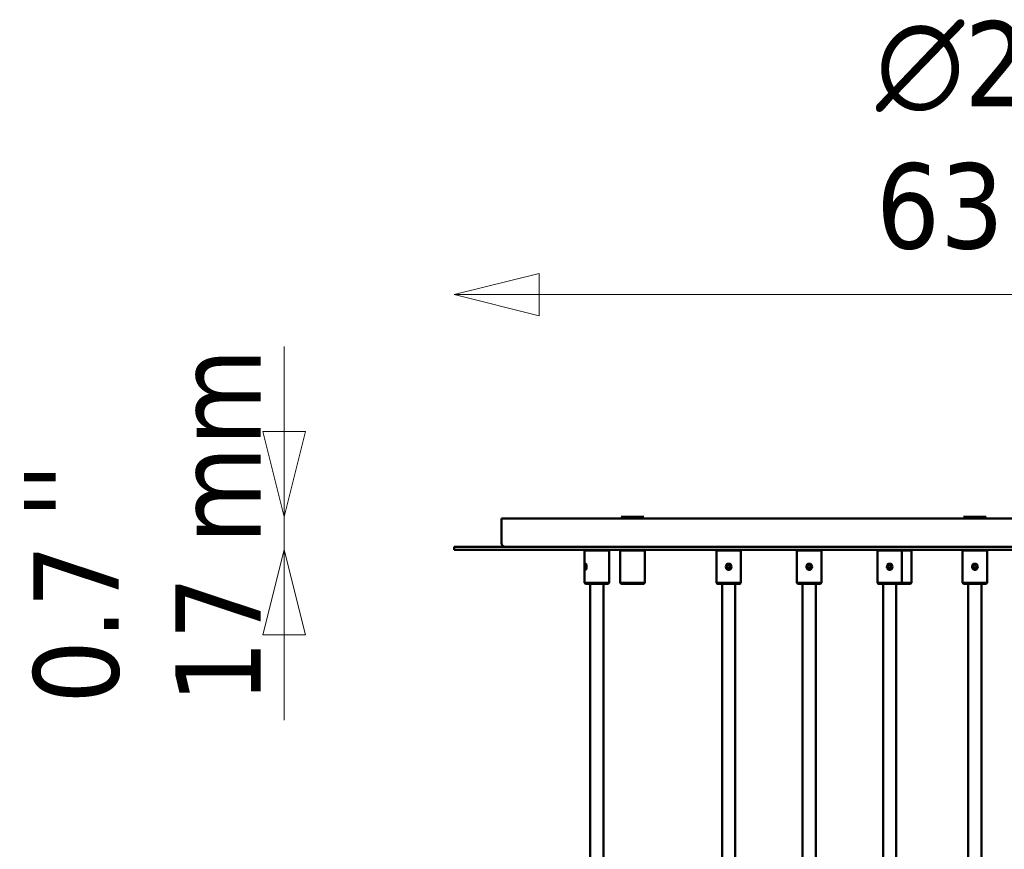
# Model space of a CAD drawing. Header units: millimetres. Extents: x 849 to 4035, y 828 to 3843.
# Tile 48 of 105: x 1734 to 2254, y 2133 to 2572. Entities that reach past the tile are written whole.
import ezdxf

# ---------------------------------------------------------------- set-up
doc = ezdxf.new("R2010")
doc.units = ezdxf.units.MM
doc.header["$LTSCALE"] = 15
for name, color, linetype, lineweight in [('Symbol (ISO)', 7, 'Continuous', 50), ('Widoczne (ISO)', 7, 'Continuous', 50), ('Wymiar (ISO)', 7, 'Continuous', 18)]:
    doc.layers.add(name, color=color, linetype=linetype, lineweight=lineweight)
doc.styles.add('Tekst notatki (ISO)', font='tahoma.ttf')
doc.dimstyles.new('Domyślne (ISO)', dxfattribs={"dimscale": 15, "dimtxt": 3, "dimasz": 3, "dimexe": 3.175, "dimexo": 0, "dimgap": 0.762, "dimtad": 1, "dimdec": 1, "dimlfac": 0.03937, "dimrnd": 1e-08, "dimzin": 0, "dimdsep": 46, "dimtxsty": 'Tekst notatki (ISO)', "dimblk": 'Filled-1', "dimcen": 0.09, "dimdle": 10, "dimse1": 1, "dimse2": 1, "dimclrd": 256, "dimclre": 256, "dimclrt": 256, "dimadec": 0, "dimazin": 0, "dimtfac": 0.666667, "dimtmove": 0, "dimatfit": 3, "dimfxl": 1, "dimtolj": 1, "dimlwd": 15, "dimlwe": 15, "dimarcsym": 0})

# ---------------------------------------------------------------- blocks, each defined once
blk = doc.blocks.new('Filled-1')
at = {"color": 0}
for p, q in [((0, 0), (-1, 0.25)), ((-1, 0.25), (-1, -0.25)), ((-1, 0), (0, 0)), ((-1, -0.25), (0, 0))]:
    blk.add_line(p, q, dxfattribs=at)
at = {"color": 0, "flags": 128}
blk.add_lwpolyline([(-1, -0.25), (0, 0), (-1, 0.25), (-1, -0.25)], dxfattribs=at)
at = {"color": 0}
blk.add_solid([(-1, -0.25), (0, 0), (-1, 0.25), (-1, -0.25)], dxfattribs=at)
blk = doc.blocks.new('*D4')
at = {"layer": 'Defpoints', "color": 0, "transparency": 16777216}
for p in [(1963.48, 2426.32), (1963.48, 2291.6), (2593.48, 2291.6)]:
    blk.add_point(p, dxfattribs=at)
at = {"layer": 'Wymiar (ISO)', "lineweight": 15, "transparency": 16777216}
blk.add_line((2548.48, 2426.32), (2008.48, 2426.32), dxfattribs=at)
at = {"layer": 'Wymiar (ISO)', "lineweight": 15, "transparency": 16777216, "xscale": 45, "yscale": 45, "zscale": 45, "rotation": 180}
blk.add_blockref('Filled-1', (1963.48, 2426.32), dxfattribs=at)
at = {"layer": 'Wymiar (ISO)', "lineweight": 15, "transparency": 16777216, "xscale": 45, "yscale": 45, "zscale": 45}
blk.add_blockref('Filled-1', (2593.48, 2426.32), dxfattribs=at)
at = {"layer": 'Wymiar (ISO)', "lineweight": 18, "transparency": 16777216, "insert": (2186.26, 2570.74), "char_height": 45, "attachment_point": 1, "style": 'Tekst notatki (ISO)'}
blk.add_mtext('\\A1;{\\fAIGDT|b0|i0;\\ln}\\fTahoma|b0|i0;24.8\\P63 mm', dxfattribs=at)
blk = doc.blocks.new('*D5')
at = {"layer": 'Defpoints', "color": 0, "transparency": 16777216}
for p in [(1873.86, 2308.97), (2051.65, 2308.97), (1963.48, 2291.6)]:
    blk.add_point(p, dxfattribs=at)
at = {"layer": 'Wymiar (ISO)', "lineweight": 15, "transparency": 16777216}
for p, q in [((1873.86, 2353.97), (1873.86, 2398.97)), ((1873.86, 2291.6), (1873.86, 2308.97)), ((1873.86, 2246.6), (1873.86, 2201.6))]:
    blk.add_line(p, q, dxfattribs=at)
at = {"layer": 'Wymiar (ISO)', "lineweight": 15, "transparency": 16777216, "xscale": 45, "yscale": 45, "zscale": 45}
for p, rotation in [((1873.86, 2308.97), 270), ((1873.86, 2291.6), 90)]:
    blk.add_blockref('Filled-1', p, dxfattribs=dict(at, rotation=rotation))
at = {"layer": 'Wymiar (ISO)', "lineweight": 18, "transparency": 16777216, "insert": (1741.35, 2210.19), "char_height": 45, "attachment_point": 1, "rotation": 90, "style": 'Tekst notatki (ISO)'}
blk.add_mtext('\\A1;0.7\\P17 mm', dxfattribs=at)

msp = doc.modelspace()

# ---------------------------------------------------------------- linework, layer by layer
at = {"layer": 'Widoczne (ISO)'}
for p, q in [((2568.48, 2308.1), (1988.48, 2308.1)), ((1988.48, 2295.1), (1988.48, 2308.1)), ((2063.65, 2308.97), (2051.65, 2308.97)), ((2053.15, 2308.1), (2051.65, 2308.97)), ((2062.15, 2308.1), (2063.65, 2308.97)), ((2244.48, 2308.97), (2232.48, 2308.97)), ((2233.98, 2308.1), (2232.48, 2308.97)), ((2242.98, 2308.1), (2244.48, 2308.97)), ((2593.48, 2293.1), (1963.48, 2293.1)), ((1963.48, 2293.1), (1963.48, 2291.6)), ((1963.48, 2291.6), (2593.48, 2291.6)), ((2032.86, 2291.6), (2032.36, 2291.1)), ((2045.36, 2291.1), (2032.36, 2291.1)), ((2032.36, 2283.37), (2032.36, 2291.1)), ((2044.86, 2291.6), (2045.36, 2291.1)), ((2045.36, 2274.1), (2045.36, 2291.1)), ((2051.65, 2291.6), (2051.15, 2291.1)), ((2064.15, 2291.1), (2051.15, 2291.1)), ((2051.15, 2274.1), (2051.15, 2291.1)), ((2063.65, 2291.6), (2064.15, 2291.1)), ((2064.15, 2274.1), (2064.15, 2291.1)), ((2102.48, 2291.6), (2101.98, 2291.1)), ((2114.98, 2291.1), (2101.98, 2291.1)), ((2101.98, 2274.1), (2101.98, 2291.1)), ((2114.48, 2291.6), (2114.98, 2291.1)), ((2114.98, 2274.1), (2114.98, 2291.1)), ((2144.98, 2291.6), (2144.48, 2291.1)), ((2157.48, 2291.1), (2144.48, 2291.1)), ((2144.48, 2274.1), (2144.48, 2291.1)), ((2156.98, 2291.6), (2157.48, 2291.1)), ((2157.48, 2274.1), (2157.48, 2291.1)), ((2187.48, 2291.6), (2186.98, 2291.1)), ((2199.98, 2291.1), (2186.98, 2291.1)), ((2186.98, 2274.1), (2186.98, 2291.1)), ((2199.48, 2291.6), (2199.98, 2291.1)), ((2199.98, 2274.1), (2199.98, 2291.1)), ((2204.98, 2291.1), (2199.98, 2291.1)), ((2204.48, 2291.6), (2204.98, 2291.1)), ((2204.98, 2274.1), (2204.98, 2291.1)), ((2232.48, 2291.6), (2231.98, 2291.1)), ((2244.98, 2291.1), (2231.98, 2291.1)), ((2231.98, 2274.1), (2231.98, 2291.1)), ((2244.48, 2291.6), (2244.98, 2291.1)), ((2244.98, 2274.1), (2244.98, 2291.1)), ((2032.52, 2282.6), (2032.69, 2283.35)), ((2032.52, 2282.6), (2033.18, 2282.6)), ((2032.69, 2281.85), (2032.52, 2282.6)), ((2032.62, 2283.97), (2032.71, 2284.08)), ((2032.69, 2283.35), (2033.02, 2283.35)), ((2033.02, 2283.35), (2033.18, 2282.6)), ((2033.18, 2282.6), (2033.02, 2281.85)), ((2107.62, 2282.6), (2108.05, 2283.35)), ((2108.05, 2281.85), (2107.62, 2282.6)), ((2108.05, 2283.35), (2108.92, 2283.35)), ((2108.92, 2283.35), (2109.35, 2282.6)), ((2109.35, 2282.6), (2108.92, 2281.85)), ((2150.12, 2282.6), (2150.55, 2283.35)), ((2150.55, 2281.85), (2150.12, 2282.6)), ((2150.55, 2283.35), (2151.42, 2283.35)), ((2151.42, 2283.35), (2151.85, 2282.6)), ((2151.85, 2282.6), (2151.42, 2281.85)), ((2192.62, 2282.6), (2193.05, 2283.35)), ((2193.05, 2281.85), (2192.62, 2282.6)), ((2193.05, 2283.35), (2193.92, 2283.35)), ((2193.92, 2283.35), (2194.35, 2282.6)), ((2194.35, 2282.6), (2193.92, 2281.85)), ((2237.62, 2282.6), (2238.05, 2283.35)), ((2238.05, 2281.85), (2237.62, 2282.6)), ((2238.05, 2283.35), (2238.92, 2283.35)), ((2238.92, 2283.35), (2239.35, 2282.6)), ((2239.35, 2282.6), (2238.92, 2281.85)), ((2032.36, 2274.1), (2032.36, 2281.83)), ((2032.62, 2281.24), (2032.71, 2281.12)), ((2033.02, 2281.85), (2032.69, 2281.85)), ((2108.92, 2281.85), (2108.05, 2281.85)), ((2151.42, 2281.85), (2150.55, 2281.85)), ((2193.92, 2281.85), (2193.05, 2281.85)), ((2238.92, 2281.85), (2238.05, 2281.85)), ((2032.36, 2274.1), (2045.36, 2274.1)), ((2032.86, 2273.6), (2032.36, 2274.1)), ((2044.86, 2273.6), (2032.86, 2273.6)), ((2035.36, 2273.6), (2035.36, 1773.6)), ((2042.36, 2273.6), (2042.36, 1773.6)), ((2044.86, 2273.6), (2045.36, 2274.1)), ((2051.15, 2274.1), (2064.15, 2274.1)), ((2051.65, 2273.6), (2051.15, 2274.1)), ((2063.65, 2273.6), (2051.65, 2273.6)), ((2063.65, 2273.6), (2064.15, 2274.1)), ((2101.98, 2274.1), (2114.98, 2274.1)), ((2102.48, 2273.6), (2101.98, 2274.1)), ((2114.48, 2273.6), (2102.48, 2273.6)), ((2104.98, 2273.6), (2104.98, 1734.19)), ((2111.98, 2273.6), (2111.98, 1741.33)), ((2114.48, 2273.6), (2114.98, 2274.1)), ((2144.48, 2274.1), (2157.48, 2274.1)), ((2144.98, 2273.6), (2144.48, 2274.1)), ((2156.98, 2273.6), (2144.98, 2273.6)), ((2147.48, 2273.6), (2147.48, 1773.6)), ((2154.48, 2273.6), (2154.48, 1773.6)), ((2156.98, 2273.6), (2157.48, 2274.1)), ((2186.98, 2274.1), (2199.98, 2274.1)), ((2187.48, 2273.6), (2186.98, 2274.1)), ((2199.48, 2273.6), (2187.48, 2273.6)), ((2189.98, 2273.6), (2189.98, 1741.33)), ((2196.98, 2273.6), (2196.98, 1734.19)), ((2199.48, 2273.6), (2199.98, 2274.1)), ((2204.48, 2273.6), (2199.48, 2273.6)), ((2199.98, 2274.1), (2204.98, 2274.1)), ((2204.48, 2273.6), (2204.98, 2274.1)), ((2231.98, 2274.1), (2244.98, 2274.1)), ((2232.48, 2273.6), (2231.98, 2274.1)), ((2244.48, 2273.6), (2232.48, 2273.6)), ((2234.98, 2273.6), (2234.98, 1589.05)), ((2241.98, 2273.6), (2241.98, 1580.96)), ((2244.48, 2273.6), (2244.98, 2274.1))]:
    msp.add_line(p, q, dxfattribs=at)
for centre in [(2108.48, 2282.6), (2150.98, 2282.6), (2193.48, 2282.6), (2238.48, 2282.6)]:
    msp.add_circle(centre, 1.5, dxfattribs=at)
msp.add_arc((1990.48, 2295.1), 2, 180, 270, dxfattribs=at)
msp.add_ellipse((2032.85, 2282.6), major_axis=(0, 1.5), ratio=0.381217, dxfattribs=at)
for points, knots in [([(2032.53, 2283.85), (2032.56, 2283.95), (2032.6, 2284.04), (2032.7, 2284.18), (2032.77, 2284.22), (2032.85, 2284.22)], [0.6281474, 0.6281474, 0.6281474, 0.6281474, 0.6747524, 0.6747524, 0.7360889, 0.7360889, 0.7360889, 0.7360889]), ([(2032.85, 2284.22), (2032.93, 2284.22), (2033.02, 2284.18), (2033.21, 2284.02), (2033.3, 2283.89), (2033.4, 2283.71), (2033.42, 2283.68), (2033.44, 2283.64)], [0.7360889, 0.7360889, 0.7360889, 0.7360889, 0.7974254, 0.7974254, 0.8587619, 0.8587619, 0.8738283, 0.8738283, 0.8738283, 0.8738283]), ([(2107.23, 2283.64), (2107.27, 2283.68), (2107.3, 2283.71), (2107.48, 2283.89), (2107.66, 2284.02), (2108.06, 2284.18), (2108.28, 2284.22), (2108.48, 2284.22)], [0.5983496, 0.5983496, 0.5983496, 0.5983496, 0.6134159, 0.6134159, 0.6747524, 0.6747524, 0.7360889, 0.7360889, 0.7360889, 0.7360889]), ([(2108.48, 2284.22), (2108.69, 2284.22), (2108.9, 2284.18), (2109.3, 2284.02), (2109.49, 2283.89), (2109.66, 2283.71), (2109.7, 2283.68), (2109.73, 2283.64)], [0.7360889, 0.7360889, 0.7360889, 0.7360889, 0.7974254, 0.7974254, 0.8587619, 0.8587619, 0.8738283, 0.8738283, 0.8738283, 0.8738283]), ([(2149.73, 2283.64), (2149.77, 2283.68), (2149.8, 2283.71), (2149.98, 2283.89), (2150.16, 2284.02), (2150.56, 2284.18), (2150.78, 2284.22), (2150.98, 2284.22)], [0.5983496, 0.5983496, 0.5983496, 0.5983496, 0.6134159, 0.6134159, 0.6747524, 0.6747524, 0.7360889, 0.7360889, 0.7360889, 0.7360889]), ([(2150.98, 2284.22), (2151.19, 2284.22), (2151.4, 2284.18), (2151.8, 2284.02), (2151.99, 2283.89), (2152.16, 2283.71), (2152.2, 2283.68), (2152.23, 2283.64)], [0.7360889, 0.7360889, 0.7360889, 0.7360889, 0.7974254, 0.7974254, 0.8587619, 0.8587619, 0.8738283, 0.8738283, 0.8738283, 0.8738283]), ([(2192.23, 2283.64), (2192.27, 2283.68), (2192.3, 2283.71), (2192.48, 2283.89), (2192.66, 2284.02), (2193.06, 2284.18), (2193.28, 2284.22), (2193.48, 2284.22)], [0.5983496, 0.5983496, 0.5983496, 0.5983496, 0.6134159, 0.6134159, 0.6747524, 0.6747524, 0.7360889, 0.7360889, 0.7360889, 0.7360889]), ([(2193.48, 2284.22), (2193.69, 2284.22), (2193.9, 2284.18), (2194.3, 2284.02), (2194.49, 2283.89), (2194.66, 2283.71), (2194.7, 2283.68), (2194.73, 2283.64)], [0.7360889, 0.7360889, 0.7360889, 0.7360889, 0.7974254, 0.7974254, 0.8587619, 0.8587619, 0.8738283, 0.8738283, 0.8738283, 0.8738283]), ([(2237.23, 2283.64), (2237.27, 2283.68), (2237.3, 2283.71), (2237.48, 2283.89), (2237.66, 2284.02), (2238.06, 2284.18), (2238.28, 2284.22), (2238.48, 2284.22)], [0.5983496, 0.5983496, 0.5983496, 0.5983496, 0.6134159, 0.6134159, 0.6747524, 0.6747524, 0.7360889, 0.7360889, 0.7360889, 0.7360889]), ([(2238.48, 2284.22), (2238.69, 2284.22), (2238.9, 2284.18), (2239.3, 2284.02), (2239.49, 2283.89), (2239.66, 2283.71), (2239.7, 2283.68), (2239.73, 2283.64)], [0.7360889, 0.7360889, 0.7360889, 0.7360889, 0.7974254, 0.7974254, 0.8587619, 0.8587619, 0.8738283, 0.8738283, 0.8738283, 0.8738283]), ([(2032.85, 2280.98), (2032.77, 2280.98), (2032.7, 2281.02), (2032.6, 2281.17), (2032.56, 2281.25), (2032.53, 2281.36)], [0.245363, 0.245363, 0.245363, 0.245363, 0.3066995, 0.3066995, 0.3533045, 0.3533045, 0.3533045, 0.3533045]), ([(2033.44, 2281.57), (2033.42, 2281.53), (2033.4, 2281.49), (2033.3, 2281.31), (2033.21, 2281.19), (2033.02, 2281.02), (2032.93, 2280.98), (2032.85, 2280.98)], [1.0890755, 1.0890755, 1.0890755, 1.0890755, 1.1041419, 1.1041419, 1.1654784, 1.1654784, 1.2268149, 1.2268149, 1.2268149, 1.2268149]), ([(2108.48, 2280.98), (2108.28, 2280.98), (2108.06, 2281.02), (2107.66, 2281.19), (2107.48, 2281.31), (2107.3, 2281.49), (2107.27, 2281.53), (2107.23, 2281.57)], [0.245363, 0.245363, 0.245363, 0.245363, 0.3066995, 0.3066995, 0.368036, 0.368036, 0.3831023, 0.3831023, 0.3831023, 0.3831023]), ([(2109.73, 2281.57), (2109.7, 2281.53), (2109.66, 2281.49), (2109.49, 2281.31), (2109.3, 2281.19), (2108.9, 2281.02), (2108.69, 2280.98), (2108.48, 2280.98)], [1.0890755, 1.0890755, 1.0890755, 1.0890755, 1.1041419, 1.1041419, 1.1654784, 1.1654784, 1.2268149, 1.2268149, 1.2268149, 1.2268149]), ([(2150.98, 2280.98), (2150.78, 2280.98), (2150.56, 2281.02), (2150.16, 2281.19), (2149.98, 2281.31), (2149.8, 2281.49), (2149.77, 2281.53), (2149.73, 2281.57)], [0.245363, 0.245363, 0.245363, 0.245363, 0.3066995, 0.3066995, 0.368036, 0.368036, 0.3831023, 0.3831023, 0.3831023, 0.3831023]), ([(2152.23, 2281.57), (2152.2, 2281.53), (2152.16, 2281.49), (2151.99, 2281.31), (2151.8, 2281.19), (2151.4, 2281.02), (2151.19, 2280.98), (2150.98, 2280.98)], [1.0890755, 1.0890755, 1.0890755, 1.0890755, 1.1041419, 1.1041419, 1.1654784, 1.1654784, 1.2268149, 1.2268149, 1.2268149, 1.2268149]), ([(2193.48, 2280.98), (2193.28, 2280.98), (2193.06, 2281.02), (2192.66, 2281.19), (2192.48, 2281.31), (2192.3, 2281.49), (2192.27, 2281.53), (2192.23, 2281.57)], [0.245363, 0.245363, 0.245363, 0.245363, 0.3066995, 0.3066995, 0.368036, 0.368036, 0.3831023, 0.3831023, 0.3831023, 0.3831023]), ([(2194.73, 2281.57), (2194.7, 2281.53), (2194.66, 2281.49), (2194.49, 2281.31), (2194.3, 2281.19), (2193.9, 2281.02), (2193.69, 2280.98), (2193.48, 2280.98)], [1.0890755, 1.0890755, 1.0890755, 1.0890755, 1.1041419, 1.1041419, 1.1654784, 1.1654784, 1.2268149, 1.2268149, 1.2268149, 1.2268149]), ([(2238.48, 2280.98), (2238.28, 2280.98), (2238.06, 2281.02), (2237.66, 2281.19), (2237.48, 2281.31), (2237.3, 2281.49), (2237.27, 2281.53), (2237.23, 2281.57)], [0.245363, 0.245363, 0.245363, 0.245363, 0.3066995, 0.3066995, 0.368036, 0.368036, 0.3831023, 0.3831023, 0.3831023, 0.3831023]), ([(2239.73, 2281.57), (2239.7, 2281.53), (2239.66, 2281.49), (2239.49, 2281.31), (2239.3, 2281.19), (2238.9, 2281.02), (2238.69, 2280.98), (2238.48, 2280.98)], [1.0890755, 1.0890755, 1.0890755, 1.0890755, 1.1041419, 1.1041419, 1.1654784, 1.1654784, 1.2268149, 1.2268149, 1.2268149, 1.2268149])]:
    msp.add_open_spline(points, degree=3, knots=knots, dxfattribs=at)

# ---------------------------------------------------------------- texts
at = {"layer": 'Symbol (ISO)', "insert": (1736.51, 2307.97), "char_height": 45, "attachment_point": 1, "rotation": 90, "style": 'Tekst notatki (ISO)'}
msp.add_mtext("\\fTahoma|b0|i0;''", dxfattribs=at)

# ---------------------------------------------------------------- dimensions: what is measured, and where the dimension line sits
at = {"layer": 'Wymiar (ISO)', "lineweight": 18}
for base, p1, p2, angle, text, override, picture, middle in [((1963.48, 2426.32), (2593.48, 2291.6), (1963.48, 2291.6), 180, '{\\fAIGDT|b0|i0;\\ln}\\fTahoma|b0|i0;<>\\P63 mm', {"dimgap": 0.762, "dimdec": 1, "dimlfac": 0.03937, "dimpost": '\\X', "dimse1": 1, "dimse2": 1, "dimtol": 0, "dimlim": 0, "dimtp": 0, "dimtm": 0, "dimtdec": 2, "dimtofl": 0, "dimatfit": 1, "dimtvp": -0.25}, '*D4', (2278.48, 2426.32)), ((1873.86, 2308.97), (1963.48, 2291.6), (2051.65, 2308.97), 90, '<>\\P17 mm', {"dimgap": 0.762, "dimdec": 1, "dimlfac": 0.03937, "dimpost": '\\X', "dimse1": 1, "dimse2": 1, "dimtol": 0, "dimlim": 0, "dimtp": 0, "dimtm": 0, "dimtdec": 2, "dimtofl": 1, "dimatfit": 1, "dimtvp": -0.25}, '*D5', (1873.86, 2300.28))]:
    dim = msp.add_linear_dim(base=base, p1=p1, p2=p2, angle=angle, text=text, dimstyle='Domyślne (ISO)', override=override, dxfattribs=at)
    dim.commit()
    dim.dimension.update_dxf_attribs({"geometry": picture, "text_midpoint": middle, "dimtype": 160})

doc.saveas('drawing.dxf')
